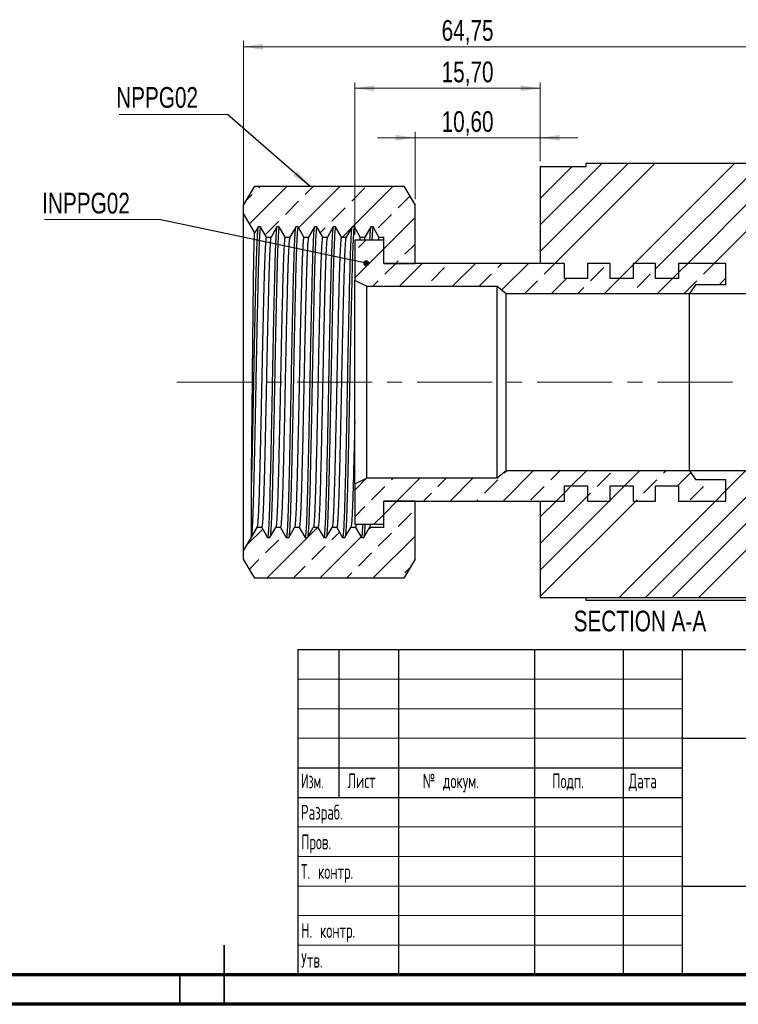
# Model space of a CAD drawing. Header units: millimetres. Extents: x 0 to 420, y 0 to 297.
# Tile 2 of 4: x 183 to 305, y 0 to 167. Entities that reach past the tile are written whole.
import ezdxf

# ---------------------------------------------------------------- set-up
doc = ezdxf.new("R2010")
doc.units = ezdxf.units.MM
doc.linetypes.add('CENTERX2', pattern=[20.32, 12.7, -2.54, 2.54, -2.54])
doc.layers.add('ОСЕВЫЕ', color=7, linetype='Continuous')
doc.styles.add('SLDTEXTSTYLE0', font='TXT', dxfattribs={"width": 0.75})
doc.styles.add('SLDTEXTSTYLE1', font='TXT', dxfattribs={"width": 0.605, "bigfont": 'bigfont'})
doc.styles.add('SLDTEXTSTYLE2', font='TXT', dxfattribs={"width": 0.55152, "bigfont": 'bigfont'})
doc.dimstyles.new('SLDDIMSTYLE0', dxfattribs={"dimtxt": 3.5, "dimasz": 3.302, "dimexe": 0, "dimexo": 0.0625, "dimgap": 0.875, "dimtad": 1, "dimlfac": 0.5, "dimrnd": 1e-09, "dimzin": 12, "dimdsep": 46, "dimtxsty": 'SLDTEXTSTYLE0', "dimsah": 1, "dimcen": 0.09, "dimadec": 0, "dimazin": 3, "dimtfac": 1, "dimtofl": 0, "dimtmove": 0, "dimatfit": 3, "dimfxl": 0, "dimfrac": 2, "dimtolj": 1, "dimtzin": 12, "dimarcsym": 0})
doc.dimstyles.new('SLDDIMSTYLE1', dxfattribs={"dimtxt": 3.5, "dimasz": 3.302, "dimexe": 0, "dimexo": 0.0625, "dimgap": 0.875, "dimtad": 1, "dimlfac": 0.5, "dimrnd": 1e-09, "dimzin": 12, "dimdsep": 46, "dimtxsty": 'SLDTEXTSTYLE0', "dimsah": 1, "dimcen": 0.09, "dimadec": 0, "dimazin": 3, "dimtfac": 1, "dimtmove": 0, "dimatfit": 0, "dimfxl": 0, "dimfrac": 2, "dimtolj": 1, "dimtzin": 12, "dimarcsym": 0})
doc.dimstyles.new('SLDDIMSTYLE2', dxfattribs={"dimtxt": 0.18, "dimasz": 3.302, "dimexe": 0, "dimexo": 0.0625, "dimgap": 0, "dimtad": 0, "dimtih": 1, "dimtoh": 1, "dimdec": 0, "dimrnd": 1e-09, "dimzin": 0, "dimdsep": 46, "dimtxsty": 'Standard', "dimsah": 1, "dimcen": 0.09, "dimadec": 0, "dimazin": 0, "dimtfac": 3.302, "dimtdec": 0, "dimtofl": 0, "dimtmove": 0, "dimatfit": 3, "dimfxl": 0, "dimfrac": 2, "dimtolj": 1, "dimtzin": 0, "dimarcsym": 0})
doc.dimstyles.new('SLDDIMSTYLE3', dxfattribs={"dimtxt": 0.18, "dimasz": 1.016, "dimexe": 0, "dimexo": 0.0625, "dimgap": 0, "dimtad": 0, "dimtih": 1, "dimtoh": 1, "dimdec": 0, "dimrnd": 1e-09, "dimzin": 0, "dimdsep": 46, "dimtxsty": 'Standard', "dimblk1": 'DOT', "dimblk2": 'DOT', "dimsah": 1, "dimcen": 0.09, "dimadec": 0, "dimazin": 0, "dimtfac": 1.016, "dimtdec": 0, "dimtofl": 0, "dimtmove": 0, "dimatfit": 3, "dimldrblk": 'DOT', "dimfxl": 0, "dimfrac": 2, "dimtolj": 1, "dimtzin": 0, "dimarcsym": 0})

# ---------------------------------------------------------------- blocks, each defined once
blk = doc.blocks.new('_D')
at = {"color": 7, "linetype": 'Continuous', "lineweight": 0}
for p, q in [((220.81, 134.77), (220.81, 162.95)), ((220.81, 161.95), (350.31, 161.95)), ((350.31, 140.72), (350.31, 162.95))]:
    blk.add_line(p, q, dxfattribs=at)
at = {"color": 7, "linetype": 'Continuous', "lineweight": 18}
for points in [[(220.81, 161.95), (224.11, 161.44), (224.11, 162.46)], [(350.31, 161.95), (347.01, 162.46), (347.01, 161.44)]]:
    blk.add_solid(points, dxfattribs=at)
at = {"color": 7, "linetype": 'Continuous', "lineweight": 18, "insert": (254.31, 166.46), "char_height": 3.5, "attachment_point": 1, "style": 'SLDTEXTSTYLE0'}
blk.add_mtext('64,75', dxfattribs=at)
blk = doc.blocks.new('_D_1')
at = {"color": 7, "linetype": 'Continuous', "lineweight": 0}
for p, q in [((249.81, 136.17), (249.81, 147.54)), ((271.01, 142.62), (271.01, 147.54)), ((249.81, 146.54), (243.46, 146.54)), ((249.81, 146.54), (271.01, 146.54)), ((271.01, 146.54), (277.36, 146.54))]:
    blk.add_line(p, q, dxfattribs=at)
at = {"color": 7, "linetype": 'Continuous', "lineweight": 18}
for points in [[(249.81, 146.54), (246.51, 147.05), (246.51, 146.03)], [(271.01, 146.54), (274.31, 146.03), (274.31, 147.05)]]:
    blk.add_solid(points, dxfattribs=at)
at = {"color": 7, "linetype": 'Continuous', "lineweight": 18, "insert": (254.31, 151.05), "char_height": 3.5, "attachment_point": 1, "style": 'SLDTEXTSTYLE0'}
blk.add_mtext('10,60', dxfattribs=at)
blk = doc.blocks.new('_D_2')
at = {"color": 7, "linetype": 'Continuous', "lineweight": 0}
for p, q in [((239.61, 130.22), (239.61, 155.92)), ((239.61, 154.92), (271.01, 154.92)), ((271.01, 142.62), (271.01, 155.92))]:
    blk.add_line(p, q, dxfattribs=at)
at = {"color": 7, "linetype": 'Continuous', "lineweight": 18}
for points in [[(239.61, 154.92), (242.91, 154.42), (242.91, 155.43)], [(271.01, 154.92), (267.71, 155.43), (267.71, 154.42)]]:
    blk.add_solid(points, dxfattribs=at)
at = {"color": 7, "linetype": 'Continuous', "lineweight": 18, "insert": (254.31, 159.44), "char_height": 3.5, "attachment_point": 1, "style": 'SLDTEXTSTYLE0'}
blk.add_mtext('15,70', dxfattribs=at)
blk = doc.blocks.new('SW_NOTE_0_1')
at = {"color": 0, "linetype": 'Continuous', "lineweight": 0}
blk.add_line((-18.37, 0), (0, 0), dxfattribs=at)
at = {"color": 0, "linetype": 'Continuous', "lineweight": 0, "insert": (-18.86, 4.64), "char_height": 3.5, "attachment_point": 1, "style": 'SLDTEXTSTYLE0'}
blk.add_mtext('NPPG02', dxfattribs=at)
blk = doc.blocks.new('SW_NOTE_0_2')
at = {"color": 0, "linetype": 'Continuous', "lineweight": 0}
blk.add_line((-19.42, 0), (0, 0), dxfattribs=at)
at = {"color": 0, "linetype": 'Continuous', "lineweight": 0, "insert": (-19.81, 4.54), "char_height": 3.5, "attachment_point": 1, "style": 'SLDTEXTSTYLE0'}
blk.add_mtext('INPPG02', dxfattribs=at)
blk = doc.blocks.new('_Dot')
at = {"color": 0, "linetype": 'ByBlock', "lineweight": -2}
blk.add_line((-0.5, 0), (-1, 0), dxfattribs=at)
at = {"color": 0, "linetype": 'ByBlock', "const_width": 0.5}
blk.add_lwpolyline([(-0.25, 0, 1), (0.25, 0, 1)], format="xyb", close=True, dxfattribs=at)

msp = doc.modelspace()

# ---------------------------------------------------------------- hatches: boundary and pattern name
at = {"linetype": 'Continuous', "lineweight": 18}
h = msp.add_hatch(dxfattribs=at)
h.set_pattern_fill('ANSI34', style=0)
h.paths.add_polyline_path([(306.608, 119.216), (314.208, 119.216), (315.308, 129.216), (350.308, 129.216), (350.308, 139.716), (320.708, 139.716), (320.708, 142.216), (278.708, 142.216), (278.708, 141.616), (271.008, 141.616), (271.008, 125.316), (275.108, 125.316), (275.108, 122.766), (279.008, 122.766), (279.008, 125.316), (282.808, 125.316), (282.808, 122.766), (286.708, 122.766), (286.708, 125.316), (290.508, 125.316), (290.508, 122.766), (294.408, 122.766), (294.408, 125.316), (302.408, 125.316), (302.408, 121.716), (297.32, 121.716), (296.27, 120.216), (306.608, 120.216)], flags=0)
h = msp.add_hatch(dxfattribs=at)
h.set_pattern_fill('ANSI33', style=0)
h.paths.add_polyline_path([(236.372, 131.484), (237.365, 129.766), (238.158, 129.766), (239.15, 131.484), (239.547, 131.484), (240.54, 129.766), (241.333, 129.766), (242.325, 131.484), (242.722, 131.484), (243.715, 129.766), (244.508, 129.766), (244.508, 125.316), (249.808, 125.316), (249.808, 135.166), (247.908, 138.366), (222.708, 138.366), (220.808, 135.166), (220.808, 133.766), (222.7, 130.488), (223.275, 131.484), (223.672, 131.484), (224.665, 129.766), (225.458, 129.766), (226.45, 131.484), (226.847, 131.484), (227.84, 129.766), (228.633, 129.766), (229.625, 131.484), (230.022, 131.484), (231.015, 129.766), (231.808, 129.766), (232.8, 131.484), (233.197, 131.484), (234.19, 129.766), (234.983, 129.766), (235.975, 131.484)], flags=0)
h = msp.add_hatch(dxfattribs=at)
h.set_pattern_fill('ANSI33', style=0)
h.paths.add_polyline_path([(275.108, 125.316), (244.508, 125.316), (244.508, 129.216), (239.608, 129.216), (239.608, 122.398), (241.608, 121.466), (263.708, 121.466), (265.208, 120.216), (296.27, 120.216), (297.32, 121.716), (302.408, 121.716), (302.408, 125.316), (294.408, 125.316), (294.408, 122.766), (290.508, 122.766), (290.508, 125.316), (286.708, 125.316), (286.708, 122.766), (282.808, 122.766), (282.808, 125.316), (279.008, 125.316), (279.008, 122.766), (275.108, 122.766)], flags=0)
h = msp.add_hatch(dxfattribs=at)
h.set_pattern_fill('ANSI33', style=0)
h.paths.add_polyline_path([(239.608, 81.216), (244.508, 81.216), (244.508, 85.116), (275.108, 85.116), (275.108, 87.666), (279.008, 87.666), (279.008, 85.116), (282.808, 85.116), (282.808, 87.666), (286.708, 87.666), (286.708, 85.116), (290.508, 85.116), (290.508, 87.666), (294.408, 87.666), (294.408, 85.116), (302.408, 85.116), (302.408, 88.716), (297.32, 88.716), (296.27, 90.216), (265.208, 90.216), (263.708, 88.966), (241.608, 88.966), (239.608, 88.033)], flags=0)
h = msp.add_hatch(dxfattribs=at)
h.set_pattern_fill('ANSI34', style=0)
h.paths.add_polyline_path([(315.308, 81.216), (314.208, 91.216), (306.608, 91.216), (306.608, 90.216), (296.27, 90.216), (297.32, 88.716), (302.408, 88.716), (302.408, 85.116), (294.408, 85.116), (294.408, 87.666), (290.508, 87.666), (290.508, 85.116), (286.708, 85.116), (286.708, 87.666), (282.808, 87.666), (282.808, 85.116), (279.008, 85.116), (279.008, 87.666), (275.108, 87.666), (275.108, 85.116), (271.008, 85.116), (271.008, 68.816), (320.708, 68.816), (320.708, 70.716), (350.308, 70.716), (350.308, 81.216)], flags=0)
h = msp.add_hatch(dxfattribs=at)
h.set_pattern_fill('ANSI33', style=0)
h.paths.add_polyline_path([(237.96, 78.947), (237.563, 78.947), (236.571, 80.666), (235.777, 80.666), (234.785, 78.947), (234.388, 78.947), (233.396, 80.666), (232.602, 80.666), (231.61, 78.947), (231.213, 78.947), (230.221, 80.666), (229.427, 80.666), (228.435, 78.947), (228.038, 78.947), (227.046, 80.666), (226.252, 80.666), (225.26, 78.947), (224.863, 78.947), (223.871, 80.666), (223.118, 80.666), (220.808, 76.666), (220.808, 75.266), (222.708, 72.066), (247.908, 72.066), (249.808, 75.266), (249.808, 85.116), (244.508, 85.116), (244.508, 80.666), (242.127, 80.666), (241.135, 78.947), (240.738, 78.947), (239.746, 80.666), (238.952, 80.666)], flags=0)

# ---------------------------------------------------------------- linework, layer by layer
at = {"color": 7, "linetype": 'Continuous', "lineweight": 25}
for p, q in [((271.008, 141.616), (271.008, 125.316)), ((278.708, 141.616), (271.008, 141.616)), ((278.708, 142.216), (278.708, 141.616)), ((320.708, 142.216), (278.708, 142.216)), ((220.808, 135.166), (222.708, 138.366)), ((222.708, 138.366), (247.908, 138.366)), ((247.908, 138.366), (249.808, 135.166)), ((220.808, 133.766), (220.808, 135.166)), ((249.808, 125.316), (249.808, 135.166)), ((220.808, 76.666), (220.808, 133.766)), ((222.7, 130.488), (220.808, 133.766)), ((223.275, 131.484), (222.7, 130.488)), ((223.672, 131.484), (223.275, 131.484)), ((224.665, 129.766), (223.672, 131.484)), ((226.45, 131.484), (225.458, 129.766)), ((226.847, 131.484), (226.45, 131.484)), ((227.84, 129.766), (226.847, 131.484)), ((229.625, 131.484), (228.633, 129.766)), ((230.022, 131.484), (229.625, 131.484)), ((231.015, 129.766), (230.022, 131.484)), ((232.8, 131.484), (231.808, 129.766)), ((233.197, 131.484), (232.8, 131.484)), ((234.19, 129.766), (233.197, 131.484)), ((235.975, 131.484), (234.983, 129.766)), ((236.372, 131.484), (235.975, 131.484)), ((237.365, 129.766), (236.372, 131.484)), ((239.15, 131.484), (238.158, 129.766)), ((239.547, 131.484), (239.15, 131.484)), ((240.54, 129.766), (239.547, 131.484)), ((242.325, 131.484), (241.333, 129.766)), ((242.722, 131.484), (242.325, 131.484)), ((243.715, 129.766), (242.722, 131.484)), ((224.664, 129.766), (225.458, 129.766)), ((227.84, 129.766), (228.633, 129.766)), ((231.015, 129.766), (231.808, 129.766)), ((234.19, 129.766), (234.983, 129.766)), ((237.365, 129.766), (238.158, 129.766)), ((239.608, 129.216), (239.608, 122.398)), ((244.508, 129.216), (239.608, 129.216)), ((240.54, 129.766), (241.333, 129.766)), ((243.715, 129.766), (244.508, 129.766)), ((244.508, 125.316), (244.508, 129.766)), ((244.508, 125.316), (244.508, 129.216)), ((244.508, 125.316), (249.808, 125.316)), ((275.108, 125.316), (244.508, 125.316)), ((275.108, 125.316), (271.008, 125.316)), ((275.108, 122.766), (275.108, 125.316)), ((279.008, 125.316), (279.008, 122.766)), ((282.808, 125.316), (279.008, 125.316)), ((282.808, 122.766), (282.808, 125.316)), ((286.708, 125.316), (286.708, 122.766)), ((290.508, 125.316), (286.708, 125.316)), ((290.508, 122.766), (290.508, 125.316)), ((294.408, 125.316), (294.408, 122.766)), ((302.408, 125.316), (294.408, 125.316)), ((302.408, 121.716), (302.408, 125.316)), ((241.608, 121.466), (239.608, 122.398)), ((239.608, 88.033), (239.608, 122.398)), ((279.008, 122.766), (275.108, 122.766)), ((286.708, 122.766), (282.808, 122.766)), ((294.408, 122.766), (290.508, 122.766)), ((297.32, 121.716), (296.27, 120.216)), ((297.32, 121.716), (302.408, 121.716)), ((241.608, 121.466), (263.708, 121.466)), ((241.608, 121.466), (241.608, 88.966)), ((263.708, 121.466), (265.208, 120.216)), ((263.708, 88.966), (263.708, 121.466)), ((265.208, 120.216), (296.27, 120.216)), ((265.208, 90.216), (265.208, 120.216)), ((296.27, 90.216), (296.27, 120.216)), ((296.27, 120.216), (306.608, 120.216)), ((265.208, 90.216), (263.708, 88.966)), ((296.27, 90.216), (265.208, 90.216)), ((296.27, 90.216), (297.32, 88.716)), ((306.608, 90.216), (296.27, 90.216)), ((239.608, 88.033), (241.608, 88.966)), ((263.708, 88.966), (241.608, 88.966)), ((302.408, 88.716), (297.32, 88.716)), ((302.408, 85.116), (302.408, 88.716)), ((239.608, 88.033), (239.608, 81.216)), ((275.108, 87.666), (279.008, 87.666)), ((275.108, 85.116), (275.108, 87.666)), ((279.008, 87.666), (279.008, 85.116)), ((282.808, 87.666), (286.708, 87.666)), ((282.808, 85.116), (282.808, 87.666)), ((286.708, 87.666), (286.708, 85.116)), ((290.508, 87.666), (294.408, 87.666)), ((290.508, 85.116), (290.508, 87.666)), ((294.408, 87.666), (294.408, 85.116)), ((244.508, 80.666), (244.508, 85.116)), ((249.808, 85.116), (244.508, 85.116)), ((244.508, 85.116), (275.108, 85.116)), ((244.508, 81.216), (244.508, 85.116)), ((249.808, 75.266), (249.808, 85.116)), ((271.008, 85.116), (271.008, 68.816)), ((271.008, 85.116), (275.108, 85.116)), ((279.008, 85.116), (282.808, 85.116)), ((286.708, 85.116), (290.508, 85.116)), ((294.408, 85.116), (302.408, 85.116)), ((220.808, 76.666), (223.118, 80.666)), ((223.118, 80.751), (222.125, 79.039)), ((223.118, 80.751), (223.118, 80.666)), ((223.871, 80.666), (223.118, 80.666)), ((223.871, 80.666), (224.863, 78.947)), ((225.26, 78.947), (226.252, 80.666)), ((227.046, 80.666), (226.252, 80.666)), ((227.046, 80.666), (228.038, 78.947)), ((228.435, 78.947), (229.427, 80.666)), ((230.221, 80.666), (229.427, 80.666)), ((230.221, 80.666), (231.213, 78.947)), ((231.61, 78.947), (232.602, 80.666)), ((233.396, 80.666), (232.602, 80.666)), ((233.396, 80.666), (234.388, 78.947)), ((234.785, 78.947), (235.777, 80.666)), ((236.571, 80.666), (235.777, 80.666)), ((236.571, 80.666), (237.563, 78.947)), ((237.96, 78.947), (238.952, 80.666)), ((239.746, 80.666), (238.952, 80.666)), ((239.608, 81.216), (244.508, 81.216)), ((239.746, 80.666), (240.738, 78.947)), ((241.135, 78.947), (242.127, 80.666)), ((244.508, 80.666), (242.127, 80.666)), ((224.863, 78.947), (225.26, 78.947)), ((228.038, 78.947), (228.435, 78.947)), ((231.213, 78.947), (231.61, 78.947)), ((234.388, 78.947), (234.785, 78.947)), ((237.563, 78.947), (237.96, 78.947)), ((240.738, 78.947), (241.135, 78.947)), ((220.808, 75.266), (220.808, 76.666)), ((222.708, 72.066), (220.808, 75.266)), ((249.808, 75.266), (247.908, 72.066)), ((247.908, 72.066), (222.708, 72.066)), ((271.008, 68.816), (320.708, 68.816)), ((278.708, 68.823), (278.708, 68.344)), ((278.708, 68.344), (320.708, 68.344)), ((230, 60), (415, 60)), ((230, 60), (230, 5)), ((237, 35), (237, 60)), ((247, 60), (247, 5)), ((270, 60), (270, 5)), ((285, 60), (285, 5)), ((295, 60), (295, 5)), ((295, 45), (415, 45)), ((230, 40), (295, 40)), ((230, 35), (295, 35)), ((295, 20), (415, 20)), ((20, 5), (415, 5))]:
    msp.add_line(p, q, dxfattribs=at)
at = {"color": 7, "linetype": 'CENTERX2', "lineweight": 18}
msp.add_line((209.533, 105.216), (352.308, 105.216), dxfattribs=at)
at = {"color": 7, "linetype": 'Continuous', "lineweight": 18}
for p, q in [((230, 55), (295, 55)), ((230, 50), (295, 50)), ((230, 45), (295, 45)), ((230, 30), (295, 30)), ((230, 25), (295, 25)), ((230, 20), (295, 20)), ((230, 15), (295, 15)), ((230, 10), (295, 10))]:
    msp.add_line(p, q, dxfattribs=at)
at = {"color": 7, "linetype": 'Continuous', "lineweight": 35}
for p, q in [((217.5, -0.001), (217.5, 10.001)), ((210, 5), (210, 0))]:
    msp.add_line(p, q, dxfattribs=at)
at = {"color": 7, "linetype": 'Continuous', "lineweight": 70}
for p, q in [((415, 5), (20, 5)), ((420, 0), (15, 0))]:
    msp.add_line(p, q, dxfattribs=at)
at = {"color": 7, "linetype": 'Continuous', "lineweight": 25}
for points, knots in [([(223.672, 131.484), (223.656, 131.46), (223.624, 131.41), (223.574, 131.004), (223.52, 130.33), (223.464, 129.339), (223.407, 128.025), (223.35, 126.441), (223.296, 124.621), (223.244, 122.58), (223.19, 120.322), (223.133, 117.856), (223.076, 115.221), (223.018, 112.462), (222.962, 109.632), (222.907, 106.779), (222.855, 103.922), (222.801, 101.069), (222.745, 98.235), (222.687, 95.467), (222.629, 92.818), (222.573, 90.334), (222.518, 88.056), (222.466, 85.994), (222.412, 84.152), (222.356, 82.545), (222.299, 81.204), (222.241, 80.156), (222.184, 79.422), (222.146, 79.131), (222.127, 79.044), (222.125, 79.039)], [0, 0, 0, 0, 0.0323188, 0.0651169, 0.0982372, 0.1346285, 0.1709815, 0.2070733, 0.2426907, 0.2779034, 0.3136298, 0.34979, 0.3861682, 0.4225407, 0.458684, 0.4943829, 0.5295909, 0.5652372, 0.6013475, 0.6377079, 0.6740951, 0.7102853, 0.7460615, 0.7812922, 0.8168543, 0.8529103, 0.889248, 0.9256454, 0.9618779, 0.9977271, 1, 1, 1, 1]), ([(223.222, 131.314), (223.207, 131.213), (223.175, 130.998), (223.123, 130.325), (223.067, 129.341), (223.01, 128.025), (222.954, 126.441), (222.899, 124.621), (222.848, 122.58), (222.793, 120.322), (222.736, 117.856), (222.679, 115.221), (222.621, 112.462), (222.565, 109.632), (222.51, 106.779), (222.458, 103.922), (222.404, 101.069), (222.348, 98.235), (222.291, 95.491), (222.234, 92.891), (222.179, 90.456), (222.143, 88.986), (222.125, 88.255)], [0, 0, 0, 0, 0.0413456, 0.0881717, 0.1396225, 0.191019, 0.2420463, 0.2924028, 0.3421872, 0.3926979, 0.4438218, 0.495254, 0.5466782, 0.5977782, 0.64825, 0.6980276, 0.748425, 0.7994785, 0.8508854, 0.9009404, 0.9507396, 1, 1, 1, 1]), ([(222.125, 88.255), (222.132, 88.81), (222.146, 89.924), (222.166, 91.72), (222.187, 93.598), (222.208, 95.566), (222.23, 97.615), (222.251, 99.73), (222.272, 101.88), (222.293, 104.07), (222.314, 106.286), (222.334, 108.489), (222.356, 110.639), (222.378, 112.745), (222.4, 114.814), (222.422, 116.804), (222.444, 118.683), (222.465, 120.46), (222.486, 122.141), (222.507, 123.698), (222.527, 125.103), (222.549, 126.366), (222.571, 127.484), (222.593, 128.432), (222.615, 129.198), (222.636, 129.795), (222.658, 130.215), (222.68, 130.47), (222.694, 130.482), (222.7, 130.488)], [0, 0, 0, 0, 0.0360294, 0.0722965, 0.1084446, 0.1445928, 0.1817361, 0.2188795, 0.2559643, 0.2930491, 0.3312186, 0.3693874, 0.4062952, 0.443203, 0.4812023, 0.5192016, 0.5557988, 0.592396, 0.6300568, 0.6677172, 0.7042903, 0.7408633, 0.7785277, 0.8161922, 0.8523019, 0.8884117, 0.9255705, 0.9627293, 1, 1, 1, 1]), ([(226.397, 131.322), (226.379, 131.197), (226.344, 130.941), (226.288, 130.174), (226.232, 129.123), (226.175, 127.776), (226.12, 126.164), (226.066, 124.307), (226.014, 122.23), (225.959, 119.938), (225.902, 117.442), (225.844, 114.783), (225.787, 112.009), (225.731, 109.173), (225.677, 106.319), (225.625, 103.462), (225.57, 100.61), (225.513, 97.783), (225.456, 95.031), (225.398, 92.405), (225.342, 89.952), (225.287, 87.709), (225.236, 85.682), (225.181, 83.877), (225.125, 82.31), (225.069, 81.05), (225.014, 80.093), (224.962, 79.433), (224.911, 79.023), (224.879, 78.972), (224.863, 78.947)], [0, 0, 0, 0, 0.0343386, 0.0702143, 0.1062273, 0.1421637, 0.1785041, 0.2143326, 0.2498872, 0.2860066, 0.3225292, 0.3592358, 0.3959001, 0.4322974, 0.4682128, 0.5037317, 0.539775, 0.5762525, 0.6129464, 0.6496308, 0.6860805, 0.7220787, 0.7575896, 0.7935526, 0.8299804, 0.8666567, 0.9003946, 0.9339767, 0.9672322, 1, 1, 1, 1]), ([(226.847, 131.484), (226.83, 131.456), (226.796, 131.398), (226.741, 130.931), (226.685, 130.179), (226.629, 129.122), (226.572, 127.777), (226.516, 126.164), (226.463, 124.307), (226.411, 122.23), (226.356, 119.938), (226.299, 117.442), (226.241, 114.783), (226.184, 112.009), (226.128, 109.173), (226.073, 106.319), (226.022, 103.462), (225.967, 100.61), (225.91, 97.783), (225.853, 95.031), (225.795, 92.405), (225.739, 89.952), (225.684, 87.709), (225.632, 85.682), (225.578, 83.877), (225.522, 82.311), (225.466, 81.048), (225.411, 80.098), (225.361, 79.437), (225.329, 79.22), (225.314, 79.117)], [0, 0, 0, 0, 0.0349866, 0.0705164, 0.1063924, 0.1424057, 0.1783424, 0.2146831, 0.250512, 0.2860669, 0.3221865, 0.3587096, 0.3954164, 0.432081, 0.4684787, 0.5043944, 0.5399136, 0.5759572, 0.6124351, 0.6491292, 0.685814, 0.722264, 0.7582625, 0.7937737, 0.8297371, 0.8661651, 0.9028418, 0.93658, 0.9701624, 1, 1, 1, 1]), ([(229.572, 131.324), (229.571, 131.323), (229.553, 131.267), (229.514, 130.855), (229.456, 130.07), (229.399, 128.945), (229.341, 127.543), (229.286, 125.88), (229.233, 123.987), (229.18, 121.875), (229.125, 119.549), (229.068, 117.023), (229.01, 114.343), (228.953, 111.555), (228.897, 108.713), (228.843, 105.858), (228.791, 103.001), (228.736, 100.152), (228.679, 97.333), (228.622, 94.598), (228.564, 91.997), (228.508, 89.576), (228.454, 87.368), (228.402, 85.376), (228.347, 83.608), (228.291, 82.082), (228.233, 80.833), (228.176, 79.884), (228.124, 79.305), (228.078, 78.998), (228.051, 78.964), (228.038, 78.947)], [0, 0, 0, 0, 0.0006764, 0.0381164, 0.0747192, 0.1114369, 0.148043, 0.184315, 0.2200423, 0.2556691, 0.2918678, 0.3284352, 0.3651503, 0.4017866, 0.4381205, 0.4739392, 0.5094994, 0.5456269, 0.5821543, 0.618862, 0.6555238, 0.6919151, 0.7278211, 0.7633426, 0.7993945, 0.8358772, 0.8725727, 0.9092552, 0.9456994, 0.9730247, 1, 1, 1, 1]), ([(230.022, 131.484), (230.004, 131.453), (229.968, 131.389), (229.911, 130.876), (229.853, 130.065), (229.795, 128.947), (229.738, 127.542), (229.683, 125.88), (229.63, 123.987), (229.577, 121.875), (229.522, 119.549), (229.465, 117.023), (229.407, 114.343), (229.35, 111.555), (229.294, 108.713), (229.24, 105.858), (229.188, 103.001), (229.133, 100.152), (229.076, 97.333), (229.018, 94.598), (228.961, 91.997), (228.905, 89.576), (228.851, 87.368), (228.799, 85.376), (228.744, 83.608), (228.688, 82.083), (228.63, 80.831), (228.572, 79.892), (228.525, 79.337), (228.498, 79.178), (228.489, 79.125)], [0, 0, 0, 0, 0.03684987, 0.0742905, 0.11089399, 0.14761243, 0.18421921, 0.22049182, 0.2562198, 0.29184727, 0.32804662, 0.36461474, 0.40133054, 0.43796751, 0.47430205, 0.51012147, 0.54568238, 0.58181052, 0.6183386, 0.65504698, 0.69170943, 0.7281014, 0.76400816, 0.79953028, 0.83558287, 0.87206627, 0.90876246, 0.94544563, 0.9818905, 1, 1, 1, 1]), ([(232.747, 131.31), (232.734, 131.226), (232.701, 131.014), (232.647, 130.312), (232.585, 129.199), (232.524, 127.739), (232.464, 125.982), (232.407, 123.956), (232.35, 121.679), (232.291, 119.157), (232.229, 116.415), (232.168, 113.507), (232.107, 110.495), (232.047, 107.441), (231.992, 104.377), (231.934, 101.317), (231.874, 98.279), (231.812, 95.315), (231.75, 92.491), (231.69, 89.864), (231.632, 87.475), (231.576, 85.335), (231.517, 83.453), (231.456, 81.846), (231.394, 80.557), (231.331, 79.631), (231.271, 79.053), (231.232, 78.982), (231.213, 78.947)], [0, 0, 0, 0, 0.0257777, 0.0649092, 0.1042417, 0.143497, 0.1824002, 0.2206908, 0.2588982, 0.2977438, 0.3369724, 0.3763103, 0.4154789, 0.454207, 0.492306, 0.5307501, 0.5697521, 0.6090477, 0.6483602, 0.6874123, 0.7259375, 0.7640064, 0.8026633, 0.8417927, 0.8817523, 0.9216295, 0.9611361, 1, 1, 1, 1]), ([(233.197, 131.484), (233.182, 131.462), (233.152, 131.418), (233.1, 131.028), (233.044, 130.319), (232.982, 129.197), (232.92, 127.74), (232.86, 125.981), (232.804, 123.956), (232.747, 121.679), (232.688, 119.157), (232.626, 116.415), (232.564, 113.507), (232.503, 110.495), (232.444, 107.441), (232.389, 104.377), (232.331, 101.317), (232.271, 98.279), (232.209, 95.315), (232.147, 92.491), (232.087, 89.864), (232.029, 87.475), (231.973, 85.335), (231.914, 83.453), (231.853, 81.848), (231.791, 80.551), (231.728, 79.652), (231.686, 79.183), (231.665, 79.121), (231.664, 79.117)], [0, 0, 0, 0, 0.0307635, 0.0619655, 0.1010966, 0.1404287, 0.1796835, 0.2185862, 0.2568765, 0.2950834, 0.3339286, 0.3731568, 0.4124942, 0.4516624, 0.49039, 0.5284886, 0.5669323, 0.6059338, 0.645229, 0.684541, 0.7235927, 0.7621175, 0.8001859, 0.8388425, 0.8779714, 0.9179305, 0.9578073, 0.9973135, 1, 1, 1, 1]), ([(235.922, 131.3), (235.909, 131.224), (235.879, 131.044), (235.831, 130.435), (235.777, 129.528), (235.723, 128.347), (235.67, 126.925), (235.615, 125.182), (235.56, 123.078), (235.499, 120.576), (235.435, 117.812), (235.37, 114.834), (235.306, 111.71), (235.243, 108.513), (235.183, 105.295), (235.124, 102.077), (235.061, 98.879), (235, 95.923), (234.942, 93.255), (234.889, 90.892), (234.837, 88.704), (234.787, 86.706), (234.738, 84.9), (234.684, 83.219), (234.626, 81.723), (234.564, 80.484), (234.504, 79.599), (234.444, 79.049), (234.407, 78.981), (234.388, 78.947)], [0, 0, 0, 0, 0.0248131, 0.0590326, 0.0934377, 0.1278423, 0.1620604, 0.1959117, 0.2359071, 0.2763352, 0.3173446, 0.3586265, 0.3998597, 0.4407252, 0.4809209, 0.5210767, 0.561916, 0.6031384, 0.6375604, 0.6718407, 0.7057972, 0.739258, 0.7726607, 0.8065742, 0.8454489, 0.884498, 0.9234493, 0.9620344, 1, 1, 1, 1]), ([(236.372, 131.484), (236.359, 131.467), (236.329, 131.428), (236.281, 131.078), (236.228, 130.442), (236.174, 129.526), (236.12, 128.347), (236.067, 126.925), (236.012, 125.182), (235.957, 123.078), (235.896, 120.576), (235.832, 117.812), (235.767, 114.834), (235.703, 111.71), (235.64, 108.513), (235.58, 105.295), (235.521, 102.077), (235.458, 98.879), (235.397, 95.923), (235.339, 93.255), (235.286, 90.892), (235.234, 88.704), (235.184, 86.706), (235.135, 84.9), (235.081, 83.219), (235.023, 81.724), (234.961, 80.478), (234.901, 79.62), (234.859, 79.175), (234.839, 79.116), (234.839, 79.113)], [0, 0, 0, 0, 0.0271512, 0.0610044, 0.0952234, 0.129628, 0.1640321, 0.1982497, 0.2321005, 0.2720953, 0.3125228, 0.3535316, 0.3948129, 0.4360454, 0.4769103, 0.5171054, 0.5572606, 0.5980993, 0.6393212, 0.6737426, 0.7080224, 0.7419784, 0.7754387, 0.808841, 0.8427539, 0.881628, 0.9206766, 0.9596273, 0.9982118, 1, 1, 1, 1]), ([(239.097, 131.308), (239.085, 131.233), (239.055, 131.049), (239.007, 130.458), (238.953, 129.557), (238.899, 128.383), (238.846, 126.968), (238.795, 125.338), (238.746, 123.51), (238.696, 121.491), (238.644, 119.281), (238.59, 116.901), (238.536, 114.386), (238.482, 111.776), (238.426, 108.941), (238.369, 105.907), (238.31, 102.688), (238.248, 99.484), (238.184, 96.335), (238.119, 93.316), (238.055, 90.495), (237.993, 87.929), (237.935, 85.633), (237.873, 83.622), (237.81, 81.932), (237.746, 80.596), (237.683, 79.647), (237.621, 79.056), (237.582, 78.983), (237.563, 78.947)], [0, 0, 0, 0, 0.02385921, 0.05807074, 0.09247307, 0.12688018, 0.16110589, 0.19496985, 0.22832077, 0.26184545, 0.29584712, 0.33015249, 0.36457865, 0.39893881, 0.43304831, 0.47339326, 0.5134305, 0.55416207, 0.59533572, 0.63663523, 0.67773857, 0.71833275, 0.75830687, 0.79881146, 0.83986512, 0.88030403, 0.92066939, 0.96066226, 1, 1, 1, 1]), ([(239.547, 131.484), (239.533, 131.464), (239.503, 131.422), (239.455, 131.069), (239.404, 130.464), (239.35, 129.555), (239.296, 128.384), (239.243, 126.968), (239.192, 125.338), (239.143, 123.51), (239.093, 121.491), (239.041, 119.281), (238.987, 116.901), (238.933, 114.386), (238.879, 111.776), (238.823, 108.941), (238.766, 105.907), (238.707, 102.688), (238.645, 99.484), (238.581, 96.335), (238.516, 93.316), (238.452, 90.495), (238.39, 87.929), (238.331, 85.633), (238.27, 83.621), (238.207, 81.934), (238.143, 80.591), (238.08, 79.668), (238.036, 79.187), (238.015, 79.124), (238.014, 79.119)], [0, 0, 0, 0, 0.0298155, 0.0600469, 0.094258, 0.1286599, 0.1630665, 0.1972918, 0.2311553, 0.2645058, 0.2980301, 0.3320313, 0.3663363, 0.400762, 0.4351217, 0.4692308, 0.5095752, 0.549612, 0.590343, 0.6315161, 0.6728151, 0.7139179, 0.7545116, 0.7944852, 0.8349893, 0.8760424, 0.9164808, 0.9568457, 0.996838, 1, 1, 1, 1]), ([(242.272, 131.31), (242.259, 131.227), (242.23, 131.044), (242.182, 130.445), (242.143, 129.834), (242.12, 129.327), (242.115, 129.216)], [0, 0, 0, 0, 0.2537858, 0.5648234, 0.9050606, 1, 1, 1, 1]), ([(242.722, 131.484), (242.707, 131.462), (242.677, 131.418), (242.63, 131.061), (242.579, 130.45), (242.54, 129.834), (242.517, 129.326), (242.512, 129.216)], [0, 0, 0, 0, 0.2236446, 0.4504737, 0.6795276, 0.9300848, 1, 1, 1, 1]), ([(224.664, 129.766), (224.649, 129.748), (224.632, 129.728), (224.613, 129.636), (224.608, 129.605), (224.602, 129.569), (224.596, 129.531), (224.59, 129.489), (224.585, 129.445), (224.578, 129.391), (224.569, 129.313), (224.556, 129.189), (224.543, 129.039), (224.529, 128.872), (224.516, 128.704), (224.502, 128.503), (224.487, 128.264), (224.471, 127.983), (224.453, 127.653), (224.424, 127.08), (224.387, 126.232), (224.353, 125.325), (224.333, 124.717), (224.323, 124.421), (224.314, 124.13), (224.305, 123.843), (224.296, 123.562), (224.282, 123.096), (224.264, 122.44), (224.24, 121.588), (224.218, 120.762), (224.198, 119.97), (224.179, 119.22), (224.162, 118.518), (224.137, 117.494), (224.103, 116.093), (224.072, 114.706), (224.05, 113.753), (224.039, 113.257), (224.028, 112.758), (224.017, 112.255), (224.006, 111.749), (223.992, 111.126), (223.975, 110.321), (223.952, 109.262), (223.933, 108.327), (223.918, 107.58), (223.908, 107.084), (223.898, 106.564), (223.887, 106.021), (223.876, 105.455), (223.864, 104.866), (223.845, 103.912), (223.817, 102.518), (223.789, 101.157), (223.768, 100.17), (223.756, 99.622), (223.744, 99.06), (223.732, 98.485), (223.719, 97.898), (223.698, 96.936), (223.67, 95.699), (223.637, 94.289), (223.61, 93.147), (223.588, 92.248), (223.571, 91.57), (223.558, 91.069), (223.548, 90.645), (223.537, 90.244), (223.527, 89.824), (223.516, 89.42), (223.502, 88.877), (223.482, 88.129), (223.457, 87.268), (223.435, 86.507), (223.414, 85.872), (223.393, 85.254), (223.368, 84.57), (223.338, 83.826), (223.304, 83.06), (223.264, 82.3), (223.222, 81.656), (223.182, 81.191), (223.148, 80.899), (223.127, 80.798), (223.118, 80.751)], [0, 0, 0, 0, 0.0297512, 0.0336485, 0.0375458, 0.0414431, 0.0453404, 0.0492377, 0.053135, 0.0564189, 0.0621745, 0.0704016, 0.0811002, 0.0883235, 0.0963539, 0.1051912, 0.1148356, 0.125287, 0.1365453, 0.1486106, 0.1794953, 0.2069616, 0.2135917, 0.2199871, 0.2261478, 0.2320738, 0.2377651, 0.2432217, 0.2598456, 0.2753922, 0.2898613, 0.3032529, 0.3155669, 0.3268035, 0.3369624, 0.3637366, 0.3905108, 0.3975249, 0.404539, 0.4115532, 0.4185673, 0.4255815, 0.4325956, 0.4442911, 0.4586519, 0.4756779, 0.4820117, 0.4886478, 0.4955862, 0.5028268, 0.5103697, 0.5182148, 0.5263623, 0.5485098, 0.5740284, 0.5812709, 0.5887447, 0.5964499, 0.6043865, 0.6125545, 0.6209538, 0.644786, 0.665451, 0.6829484, 0.6965179, 0.707283, 0.7152436, 0.7208749, 0.728159, 0.7352847, 0.7422519, 0.7490607, 0.7638855, 0.7828217, 0.7981162, 0.8097686, 0.8230143, 0.8391623, 0.8582122, 0.8801637, 0.9050164, 0.9339796, 0.959465, 0.981472, 1, 1, 1, 1]), ([(225.458, 129.766), (225.441, 129.739), (225.407, 129.685), (225.352, 129.249), (225.296, 128.546), (225.24, 127.558), (225.183, 126.301), (225.127, 124.793), (225.074, 123.058), (225.022, 121.117), (224.967, 118.975), (224.91, 116.642), (224.852, 114.157), (224.795, 111.565), (224.739, 108.914), (224.684, 106.247), (224.633, 103.576), (224.578, 100.911), (224.521, 98.269), (224.464, 95.697), (224.406, 93.243), (224.35, 90.951), (224.295, 88.854), (224.243, 86.96), (224.189, 85.273), (224.133, 83.809), (224.077, 82.631), (224.022, 81.736), (223.97, 81.119), (223.919, 80.736), (223.887, 80.689), (223.871, 80.666)], [0, 0, 0, 0, 0.0337647, 0.0680537, 0.1026769, 0.1374326, 0.1721143, 0.2071859, 0.2417635, 0.2760767, 0.3109349, 0.3461825, 0.3816075, 0.4169917, 0.4521183, 0.4867797, 0.5210584, 0.5558433, 0.5910472, 0.62646, 0.6618637, 0.6970408, 0.7317821, 0.7660531, 0.8007605, 0.8359164, 0.8713123, 0.9038723, 0.9362819, 0.9683763, 1, 1, 1, 1]), ([(227.84, 129.766), (227.828, 129.754), (227.805, 129.729), (227.769, 129.533), (227.732, 129.217), (227.693, 128.748), (227.652, 128.112), (227.608, 127.283), (227.564, 126.287), (227.521, 125.14), (227.479, 123.862), (227.439, 122.454), (227.398, 120.909), (227.355, 119.251), (227.312, 117.509), (227.269, 115.682), (227.225, 113.761), (227.181, 111.779), (227.138, 109.77), (227.096, 107.728), (227.054, 105.649), (227.013, 103.567), (226.972, 101.516), (226.929, 99.492), (226.885, 97.488), (226.841, 95.541), (226.798, 93.681), (226.755, 91.901), (226.712, 90.199), (226.67, 88.606), (226.629, 87.146), (226.588, 85.812), (226.545, 84.604), (226.502, 83.544), (226.458, 82.649), (226.415, 81.911), (226.371, 81.332), (226.329, 80.94), (226.289, 80.708), (226.264, 80.68), (226.252, 80.666)], [0, 0, 0, 0, 0.0227563, 0.0455125, 0.0687509, 0.0919894, 0.1184569, 0.1449244, 0.1721609, 0.1993973, 0.2258655, 0.2523338, 0.2795711, 0.3068084, 0.3332759, 0.3597434, 0.3869797, 0.4142161, 0.4406844, 0.4671527, 0.49439, 0.5216274, 0.5480949, 0.5745624, 0.6017989, 0.6290354, 0.6555033, 0.6819712, 0.709208, 0.7364449, 0.7629127, 0.7893805, 0.8166172, 0.843854, 0.8703215, 0.896789, 0.9240255, 0.9512619, 0.9755595, 1, 1, 1, 1]), ([(228.633, 129.766), (228.624, 129.758), (228.604, 129.74), (228.57, 129.581), (228.53, 129.265), (228.484, 128.726), (228.435, 127.934), (228.385, 126.926), (228.34, 125.81), (228.3, 124.688), (228.266, 123.618), (228.236, 122.585), (228.207, 121.491), (228.173, 120.203), (228.133, 118.632), (228.088, 116.755), (228.038, 114.626), (227.988, 112.408), (227.943, 110.291), (227.903, 108.388), (227.869, 106.72), (227.84, 105.216), (227.81, 103.712), (227.776, 102.044), (227.736, 100.141), (227.691, 98.023), (227.641, 95.805), (227.592, 93.677), (227.546, 91.799), (227.506, 90.229), (227.472, 88.941), (227.443, 87.847), (227.413, 86.814), (227.379, 85.743), (227.339, 84.622), (227.294, 83.505), (227.244, 82.497), (227.195, 81.705), (227.149, 81.166), (227.109, 80.851), (227.075, 80.691), (227.055, 80.674), (227.046, 80.666)], [0, 0, 0, 0, 0.0184049, 0.0401079, 0.0651086, 0.0934062, 0.125, 0.1565938, 0.1848914, 0.2098921, 0.2315951, 0.25, 0.2684049, 0.2901079, 0.3151086, 0.3434062, 0.375, 0.4065938, 0.4348914, 0.4598921, 0.4815951, 0.5, 0.5184049, 0.5401079, 0.5651086, 0.5934062, 0.625, 0.6565938, 0.6848914, 0.7098921, 0.7315951, 0.75, 0.7684049, 0.7901079, 0.8151086, 0.8434062, 0.875, 0.9065938, 0.9348914, 0.9598921, 0.9815951, 1, 1, 1, 1]), ([(231.015, 129.766), (231.005, 129.758), (230.985, 129.74), (230.951, 129.581), (230.911, 129.265), (230.866, 128.726), (230.816, 127.934), (230.767, 126.926), (230.721, 125.81), (230.681, 124.688), (230.647, 123.618), (230.618, 122.585), (230.588, 121.491), (230.554, 120.203), (230.514, 118.632), (230.469, 116.755), (230.419, 114.626), (230.37, 112.408), (230.324, 110.291), (230.284, 108.388), (230.25, 106.72), (230.221, 105.216), (230.191, 103.712), (230.157, 102.044), (230.117, 100.141), (230.072, 98.023), (230.022, 95.805), (229.973, 93.677), (229.927, 91.799), (229.888, 90.229), (229.854, 88.941), (229.824, 87.847), (229.794, 86.814), (229.76, 85.743), (229.721, 84.622), (229.675, 83.505), (229.625, 82.497), (229.576, 81.705), (229.53, 81.166), (229.491, 80.851), (229.457, 80.691), (229.436, 80.674), (229.427, 80.666)], [0, 0, 0, 0, 0.0184049, 0.0401079, 0.0651086, 0.0934062, 0.125, 0.1565938, 0.1848914, 0.2098921, 0.2315951, 0.25, 0.2684049, 0.2901079, 0.3151086, 0.3434062, 0.375, 0.4065938, 0.4348914, 0.4598921, 0.4815951, 0.5, 0.5184049, 0.5401079, 0.5651086, 0.5934062, 0.625, 0.6565938, 0.6848914, 0.7098921, 0.7315951, 0.75, 0.7684049, 0.7901079, 0.8151086, 0.8434062, 0.875, 0.9065938, 0.9348914, 0.9598921, 0.9815951, 1, 1, 1, 1]), ([(231.808, 129.766), (231.799, 129.758), (231.779, 129.74), (231.745, 129.581), (231.705, 129.265), (231.659, 128.726), (231.61, 127.934), (231.56, 126.926), (231.515, 125.81), (231.475, 124.688), (231.441, 123.618), (231.411, 122.585), (231.382, 121.491), (231.348, 120.203), (231.308, 118.632), (231.263, 116.755), (231.213, 114.626), (231.163, 112.408), (231.118, 110.291), (231.078, 108.388), (231.044, 106.72), (231.015, 105.216), (230.985, 103.712), (230.951, 102.044), (230.911, 100.141), (230.866, 98.023), (230.816, 95.805), (230.767, 93.677), (230.721, 91.799), (230.681, 90.229), (230.647, 88.941), (230.618, 87.847), (230.588, 86.814), (230.554, 85.743), (230.514, 84.622), (230.469, 83.505), (230.419, 82.497), (230.37, 81.705), (230.324, 81.166), (230.284, 80.851), (230.25, 80.691), (230.23, 80.674), (230.221, 80.666)], [0, 0, 0, 0, 0.0184049, 0.0401079, 0.0651086, 0.0934062, 0.125, 0.1565938, 0.1848914, 0.2098921, 0.2315951, 0.25, 0.2684049, 0.2901079, 0.3151086, 0.3434062, 0.375, 0.4065938, 0.4348914, 0.4598921, 0.4815951, 0.5, 0.5184049, 0.5401079, 0.5651086, 0.5934062, 0.625, 0.6565938, 0.6848914, 0.7098921, 0.7315951, 0.75, 0.7684049, 0.7901079, 0.8151086, 0.8434062, 0.875, 0.9065938, 0.9348914, 0.9598921, 0.9815951, 1, 1, 1, 1]), ([(234.19, 129.766), (234.18, 129.758), (234.16, 129.74), (234.126, 129.581), (234.086, 129.265), (234.041, 128.726), (233.991, 127.934), (233.942, 126.926), (233.896, 125.81), (233.856, 124.688), (233.822, 123.618), (233.793, 122.585), (233.763, 121.491), (233.729, 120.203), (233.689, 118.632), (233.644, 116.755), (233.594, 114.626), (233.545, 112.408), (233.499, 110.291), (233.459, 108.388), (233.425, 106.72), (233.396, 105.216), (233.366, 103.712), (233.332, 102.044), (233.292, 100.141), (233.247, 98.023), (233.197, 95.805), (233.148, 93.677), (233.102, 91.799), (233.063, 90.229), (233.029, 88.941), (232.999, 87.847), (232.969, 86.814), (232.935, 85.743), (232.896, 84.622), (232.85, 83.505), (232.8, 82.497), (232.751, 81.705), (232.705, 81.166), (232.666, 80.851), (232.632, 80.691), (232.611, 80.674), (232.602, 80.666)], [0, 0, 0, 0, 0.0184049, 0.0401079, 0.0651086, 0.0934062, 0.125, 0.1565938, 0.1848914, 0.2098921, 0.2315951, 0.25, 0.2684049, 0.2901079, 0.3151086, 0.3434062, 0.375, 0.4065938, 0.4348914, 0.4598921, 0.4815951, 0.5, 0.5184049, 0.5401079, 0.5651086, 0.5934062, 0.625, 0.6565938, 0.6848914, 0.7098921, 0.7315951, 0.75, 0.7684049, 0.7901079, 0.8151086, 0.8434062, 0.875, 0.9065938, 0.9348914, 0.9598921, 0.9815951, 1, 1, 1, 1]), ([(234.983, 129.766), (234.974, 129.758), (234.954, 129.74), (234.92, 129.581), (234.88, 129.265), (234.834, 128.726), (234.785, 127.934), (234.735, 126.926), (234.69, 125.81), (234.65, 124.688), (234.616, 123.618), (234.586, 122.585), (234.557, 121.491), (234.523, 120.203), (234.483, 118.632), (234.438, 116.755), (234.388, 114.626), (234.338, 112.408), (234.293, 110.291), (234.253, 108.388), (234.219, 106.72), (234.19, 105.216), (234.16, 103.712), (234.126, 102.044), (234.086, 100.141), (234.041, 98.023), (233.991, 95.805), (233.942, 93.677), (233.896, 91.799), (233.856, 90.229), (233.822, 88.941), (233.793, 87.847), (233.763, 86.814), (233.729, 85.743), (233.689, 84.622), (233.644, 83.505), (233.594, 82.497), (233.545, 81.705), (233.499, 81.166), (233.459, 80.851), (233.425, 80.691), (233.405, 80.674), (233.396, 80.666)], [0, 0, 0, 0, 0.0184049, 0.0401079, 0.0651086, 0.0934062, 0.125, 0.1565938, 0.1848914, 0.2098921, 0.2315951, 0.25, 0.2684049, 0.2901079, 0.3151086, 0.3434062, 0.375, 0.4065938, 0.4348914, 0.4598921, 0.4815951, 0.5, 0.5184049, 0.5401079, 0.5651086, 0.5934062, 0.625, 0.6565938, 0.6848914, 0.7098921, 0.7315951, 0.75, 0.7684049, 0.7901079, 0.8151086, 0.8434062, 0.875, 0.9065938, 0.9348914, 0.9598921, 0.9815951, 1, 1, 1, 1]), ([(237.365, 129.766), (237.355, 129.758), (237.335, 129.74), (237.301, 129.581), (237.261, 129.265), (237.216, 128.726), (237.166, 127.934), (237.117, 126.926), (237.071, 125.81), (237.031, 124.688), (236.997, 123.618), (236.968, 122.585), (236.938, 121.491), (236.904, 120.203), (236.864, 118.632), (236.819, 116.755), (236.769, 114.626), (236.72, 112.408), (236.674, 110.291), (236.634, 108.388), (236.6, 106.72), (236.571, 105.216), (236.541, 103.712), (236.507, 102.044), (236.467, 100.141), (236.422, 98.023), (236.372, 95.805), (236.323, 93.677), (236.277, 91.799), (236.238, 90.229), (236.204, 88.941), (236.174, 87.847), (236.144, 86.814), (236.11, 85.743), (236.071, 84.622), (236.025, 83.505), (235.975, 82.497), (235.926, 81.705), (235.88, 81.166), (235.841, 80.851), (235.807, 80.691), (235.786, 80.674), (235.777, 80.666)], [0, 0, 0, 0, 0.0184049, 0.0401079, 0.0651086, 0.0934062, 0.125, 0.1565938, 0.1848914, 0.2098921, 0.2315951, 0.25, 0.2684049, 0.2901079, 0.3151086, 0.3434062, 0.375, 0.4065938, 0.4348914, 0.4598921, 0.4815951, 0.5, 0.5184049, 0.5401079, 0.5651086, 0.5934062, 0.625, 0.6565938, 0.6848914, 0.7098921, 0.7315951, 0.75, 0.7684049, 0.7901079, 0.8151086, 0.8434062, 0.875, 0.9065938, 0.9348914, 0.9598921, 0.9815951, 1, 1, 1, 1]), ([(238.158, 129.766), (238.149, 129.758), (238.129, 129.74), (238.095, 129.581), (238.055, 129.265), (238.009, 128.726), (237.96, 127.934), (237.91, 126.926), (237.865, 125.81), (237.825, 124.688), (237.791, 123.618), (237.761, 122.585), (237.732, 121.491), (237.698, 120.203), (237.658, 118.632), (237.613, 116.755), (237.563, 114.626), (237.513, 112.408), (237.468, 110.291), (237.428, 108.388), (237.394, 106.72), (237.365, 105.216), (237.335, 103.712), (237.301, 102.044), (237.261, 100.141), (237.216, 98.023), (237.166, 95.805), (237.117, 93.677), (237.071, 91.799), (237.031, 90.229), (236.997, 88.941), (236.968, 87.847), (236.938, 86.814), (236.904, 85.743), (236.864, 84.622), (236.819, 83.505), (236.769, 82.497), (236.72, 81.705), (236.674, 81.166), (236.634, 80.851), (236.6, 80.691), (236.58, 80.674), (236.571, 80.666)], [0, 0, 0, 0, 0.0184049, 0.0401079, 0.0651086, 0.0934062, 0.125, 0.1565938, 0.1848914, 0.2098921, 0.2315951, 0.25, 0.2684049, 0.2901079, 0.3151086, 0.3434062, 0.375, 0.4065938, 0.4348914, 0.4598921, 0.4815951, 0.5, 0.5184049, 0.5401079, 0.5651086, 0.5934062, 0.625, 0.6565938, 0.6848914, 0.7098921, 0.7315951, 0.75, 0.7684049, 0.7901079, 0.8151086, 0.8434062, 0.875, 0.9065938, 0.9348914, 0.9598921, 0.9815951, 1, 1, 1, 1]), ([(240.54, 129.766), (240.53, 129.758), (240.51, 129.742), (240.476, 129.571), (240.45, 129.402), (240.436, 129.229), (240.435, 129.216)], [0, 0, 0, 0, 0.2741913, 0.5975181, 0.9699719, 1, 1, 1, 1]), ([(241.333, 129.766), (241.324, 129.758), (241.304, 129.742), (241.27, 129.571), (241.244, 129.402), (241.229, 129.229), (241.228, 129.216)], [0, 0, 0, 0, 0.2741913, 0.5975181, 0.9699719, 1, 1, 1, 1]), ([(243.715, 129.766), (243.705, 129.758), (243.685, 129.742), (243.651, 129.571), (243.625, 129.402), (243.611, 129.229), (243.61, 129.216)], [0, 0, 0, 0, 0.2741913, 0.5975181, 0.9699719, 1, 1, 1, 1]), ([(239.608, 98.565), (239.605, 98.414), (239.585, 97.476), (239.547, 95.809), (239.498, 93.676), (239.452, 91.799), (239.413, 90.229), (239.379, 88.941), (239.349, 87.847), (239.319, 86.814), (239.285, 85.743), (239.246, 84.622), (239.2, 83.505), (239.15, 82.497), (239.101, 81.705), (239.055, 81.166), (239.016, 80.851), (238.982, 80.691), (238.961, 80.674), (238.952, 80.666)], [0, 0, 0, 0, 0.014585, 0.0911553, 0.1677256, 0.2363072, 0.2968985, 0.3494977, 0.3941035, 0.4387093, 0.4913086, 0.5518998, 0.6204815, 0.6970518, 0.773622, 0.8422037, 0.902795, 0.9553942, 1, 1, 1, 1]), ([(222.125, 79.039), (222.125, 79.063), (222.125, 79.186), (222.125, 79.594), (222.125, 80.466), (222.125, 81.629), (222.125, 83.026), (222.125, 84.614), (222.125, 86.321), (222.125, 87.611), (222.125, 88.255)], [0, 0, 0, 0, 0.0384972, 0.1927516, 0.3357736, 0.4792516, 0.6222736, 0.7480792, 0.8741944, 1, 1, 1, 1]), ([(239.851, 81.216), (239.85, 81.203), (239.835, 81.03), (239.809, 80.861), (239.775, 80.689), (239.755, 80.673), (239.746, 80.666)], [0, 0, 0, 0, 0.0300281, 0.4024819, 0.7258087, 1, 1, 1, 1]), ([(240.948, 81.216), (240.943, 81.095), (240.921, 80.597), (240.882, 79.996), (240.832, 79.382), (240.784, 79.016), (240.753, 78.97), (240.738, 78.947)], [0, 0, 0, 0, 0.0751225, 0.3091894, 0.5420588, 0.772664, 1, 1, 1, 1]), ([(241.345, 81.216), (241.34, 81.095), (241.317, 80.596), (241.279, 80.001), (241.232, 79.397), (241.202, 79.207), (241.189, 79.121)], [0, 0, 0, 0, 0.1020868, 0.4201691, 0.7366242, 1, 1, 1, 1]), ([(242.232, 81.216), (242.231, 81.203), (242.216, 81.03), (242.191, 80.861), (242.157, 80.689), (242.136, 80.673), (242.127, 80.666)], [0, 0, 0, 0, 0.03002809, 0.40248188, 0.72580873, 1, 1, 1, 1])]:
    msp.add_open_spline(points, degree=3, knots=knots, dxfattribs=at)
at = {"layer": 'ОСЕВЫЕ', "lineweight": 25}
msp.add_line((210, 5), (210, 0), dxfattribs=at)
at = {"layer": 'ОСЕВЫЕ', "lineweight": 18}
msp.add_line((0, 0), (420, 0), dxfattribs=at)

# ---------------------------------------------------------------- block references
at = {"color": 7, "linetype": 'Continuous', "lineweight": 0}
for name, p in [('SW_NOTE_0_1', (218.107, 150.49)), ('SW_NOTE_0_2', (206.548, 132.708))]:
    msp.add_blockref(name, p, dxfattribs=at)

# ---------------------------------------------------------------- texts
for s, insert, char_height, attachment_point, style in [('SECTION A-A', (287.864, 66.571), 3.5, 2, 'SLDTEXTSTYLE0'), ('Изм.', (230.539, 39.002), 2.5, 1, 'SLDTEXTSTYLE2'), ('Лист', (238.387, 39.056), 2.5, 1, 'SLDTEXTSTYLE1'), ('№ докум.', (251.122, 39.031), 2.5, 1, 'SLDTEXTSTYLE1'), ('Подп.', (273.04, 39.028), 2.5, 1, 'SLDTEXTSTYLE1'), ('Дата', (285.973, 39.033), 2.5, 1, 'SLDTEXTSTYLE1'), ('Разраб.', (230.516, 33.729), 2.5, 1, 'SLDTEXTSTYLE1'), ('Пров.', (230.557, 28.703), 2.5, 1, 'SLDTEXTSTYLE1'), ('Т. контр.', (230.502, 23.701), 2.5, 1, 'SLDTEXTSTYLE1'), ('Н. контр.', (230.564, 13.718), 2.5, 1, 'SLDTEXTSTYLE1'), ('Утв.', (230.551, 8.7), 2.5, 1, 'SLDTEXTSTYLE1')]:
    msp.add_mtext(s, dxfattribs=dict(at, insert=insert, char_height=char_height, attachment_point=attachment_point, style=style))

# ---------------------------------------------------------------- dimensions: what is measured, and where the dimension line sits
at = {"color": 7, "linetype": 'Continuous', "lineweight": 18}
for base, p1, p2, dimstyle, picture, middle in [((350.308, 161.951), (220.808, 133.766), (350.308, 139.716), 'SLDDIMSTYLE0', '_D', (260.125, 161.951)), ((271.008, 154.925), (239.608, 129.216), (271.008, 141.616), 'SLDDIMSTYLE0', '_D_2', (260.125, 154.925)), ((271.008, 146.54), (249.808, 135.166), (271.008, 141.616), 'SLDDIMSTYLE1', '_D_1', (260.125, 146.54))]:
    dim = msp.add_linear_dim(base=base, p1=p1, p2=p2, dimstyle=dimstyle, dxfattribs=at)
    dim.commit()
    dim.dimension.update_dxf_attribs({"geometry": picture, "text_midpoint": middle, "dimtype": 160})

# ---------------------------------------------------------------- leaders
at = {"color": 7, "linetype": 'Continuous', "lineweight": 0}
for points, dimstyle in [([(232.027, 138.366), (218.107, 150.49)], 'SLDDIMSTYLE2'), ([(241.562, 125.344), (206.548, 132.708)], 'SLDDIMSTYLE3')]:
    msp.add_leader(points, dimstyle=dimstyle, dxfattribs=at)

doc.saveas('drawing.dxf')
